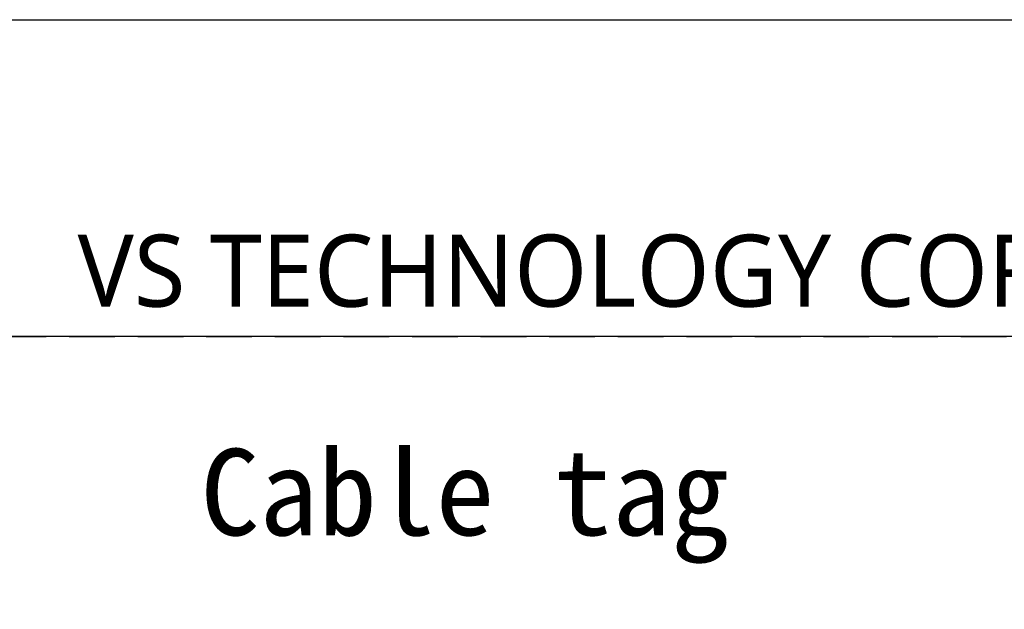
# Model space of a CAD drawing. Header units: millimetres. Extents: x 0 to 420, y 0 to 297.
# Tile 8 of 9: x 352 to 386, y 277 to 297. Entities that reach past the tile are written whole.
import ezdxf

# ---------------------------------------------------------------- set-up
doc = ezdxf.new("R2010")
doc.units = ezdxf.units.MM
doc.header["$LTSCALE"] = 0.25
doc.linetypes.add('HIDDEN', pattern=[9.525, 6.35, -3.175])
doc.layers.add('FORM', color=252, linetype='Continuous')
doc.layers.add('PAPER', color=254, linetype='Continuous', plot=False)
doc.layers.add('TXT1', color=5, linetype='Continuous', lineweight=20)
doc.styles.add('VS Standard', font='msgothic.ttc', dxfattribs={"height": 3})
doc.styles.add('VST_ﾒｲﾘｵ', font='meiryo.ttc', dxfattribs={"height": 2.5})

msp = doc.modelspace()

# ---------------------------------------------------------------- linework, layer by layer
at = {"layer": 'FORM'}
msp.add_line((406.5, 286), (13.5, 286), dxfattribs=at)
at = {"layer": 'FORM', "linetype": 'HIDDEN'}
msp.add_lwpolyline([(13.5, 286), (406.5, 286), (406.5, 11), (13.5, 11)], close=True, dxfattribs=at)
at = {"layer": 'FORM'}
msp.add_lwpolyline([(406.5, 286), (329.4122, 286), (329.4122, 245.0931), (406.5, 245.0931)], close=True, dxfattribs=at)
at = {"layer": 'PAPER'}
msp.add_lwpolyline([(0, 297), (420, 297), (420, 0), (0, 0)], close=True, dxfattribs=at)

# ---------------------------------------------------------------- texts
at = {"layer": 'FORM', "insert": (404.5, 287), "char_height": 2.5, "attachment_point": 9, "style": 'VST_ﾒｲﾘｵ'}
msp.add_mtext('{\\fMeiryo|b0|i0|c128|p50;VS TECHNOLOGY CORPORATION}', dxfattribs=at)
at = {"layer": 'TXT1', "insert": (358.5816, 282.0998), "char_height": 3, "width": 22.720286, "attachment_point": 1, "style": 'VS Standard'}
msp.add_mtext('Cable tag ', dxfattribs=at)

doc.saveas('drawing.dxf')
